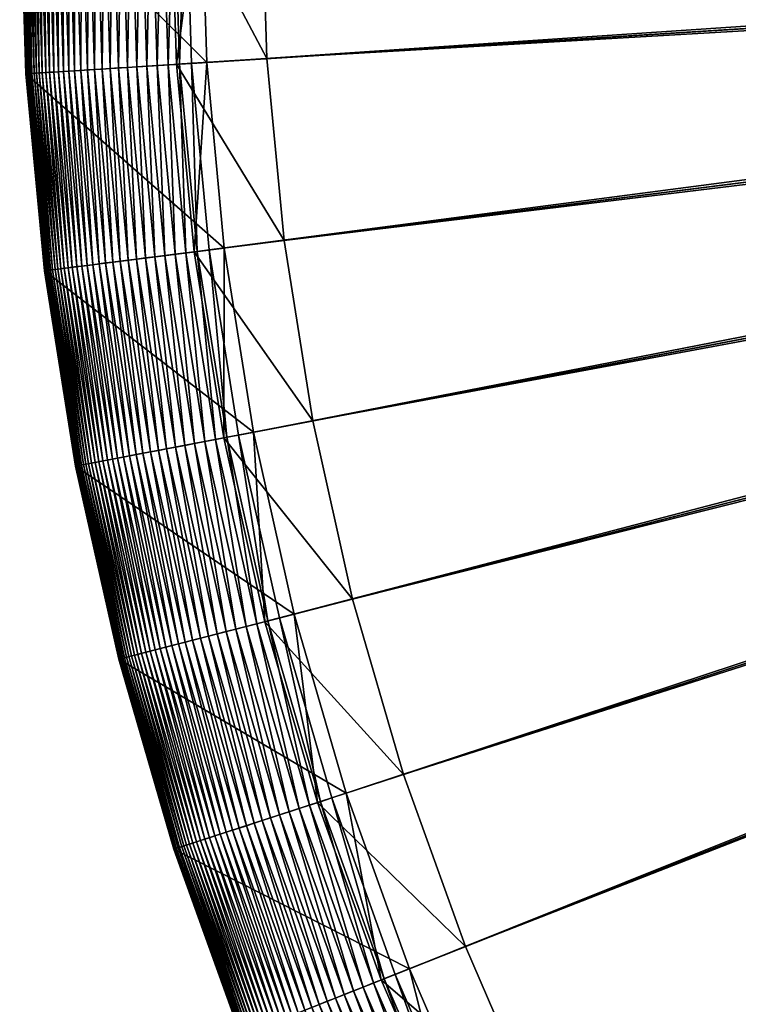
# Model space of a CAD drawing. Header units: millimetres. Extents: x -38.8 to 49.8, y -3.5 to 19.4.
# Tile 199 of 256: x -6.753 to -5.949, y -1.263 to -0.161. Entities that reach past the tile are written whole.
import ezdxf

# ---------------------------------------------------------------- set-up
doc = ezdxf.new("R2010")
doc.units = ezdxf.units.MM
doc.layers.get('0').update_dxf_attribs({"true_color": 0x5890e1})

msp = doc.modelspace()

# ---------------------------------------------------------------- meshes
at = {"color": 206, "true_color": 0x6c0888}
mesh = msp.add_polyface(dxfattribs=at)
corners = [(-6.7205, -0.4414, -9.9266), (-6.7394, -0.221, -9.9174), (-6.7414, -0.2211, -9.9266), (-6.7186, -0.4411, -9.9174), (-6.7371, -0.2209, -9.9084), (-6.7163, -0.4408, -9.9084), (-6.7344, -0.2207, -9.8995), (-6.7136, -0.4405, -9.8995), (-6.7313, -0.2205, -9.8908), (-6.7105, -0.4401, -9.8908), (-6.7278, -0.2203, -9.8824), (-6.7071, -0.4397, -9.8824), (-6.7239, -0.22, -9.8741), (-6.7032, -0.4392, -9.8741), (-6.7197, -0.2198, -9.8661), (-6.699, -0.4387, -9.8661), (-6.7149, -0.2195, -9.8583), (-6.6943, -0.4381, -9.8583), (-6.7098, -0.2191, -9.8508), (-6.6892, -0.4374, -9.8508), (-6.7042, -0.2188, -9.8436), (-6.6836, -0.4367, -9.8436), (-6.6982, -0.2184, -9.8368), (-6.6776, -0.436, -9.8368), (-6.6917, -0.218, -9.8303), (-6.6712, -0.4352, -9.8303), (-6.6847, -0.2176, -9.8241), (-6.6643, -0.4343, -9.8241), (-6.6773, -0.2171, -9.8183), (-6.7462, -0.2214, -12.7647), (-6.7462, -0.2214, -9.9836), (-6.7531, 0, -9.9836), (-6.7531, 0, -12.7647), (-6.7462, -0.2214, -9.974), (-6.7531, 0, -9.974), (-6.7458, -0.2214, -9.9644), (-6.7528, 0, -9.9644), (-6.7452, -0.2214, -9.9548), (-6.7522, 0, -9.9548), (-6.7443, -0.2213, -9.9453), (-6.7512, 0, -9.9453), (-6.743, -0.2212, -9.9359), (-6.7499, 0, -9.9359), (-6.7483, 0, -9.9266), (-6.7463, 0, -9.9174), (-6.744, 0, -9.9084), (-6.7413, 0, -9.8995), (-6.7382, 0, -9.8908), (-6.7347, 0, -9.8824), (-6.7308, 0, -9.8741), (-6.7266, 0, -9.8661), (-6.7218, 0, -9.8583), (-6.7167, 0, -9.8508), (-6.7111, 0, -9.8436), (-6.7051, 0, -9.8368), (-6.6986, 0, -9.8303), (-6.6916, 0, -9.8241), (-6.6841, 0, -9.8183), (-6.6694, -0.2166, -9.813), (-6.6762, 0, -9.813), (-6.6677, 0, -9.808), (-6.5438, -0.2087, -12.6111)]
mesh.append_faces([[corners[k] for k in face] for face in [(0, 1, 2), (3, 4, 1), (5, 6, 4), (7, 8, 6), (9, 10, 8), (11, 12, 10), (13, 14, 12), (15, 16, 14), (17, 18, 16), (19, 20, 18), (21, 22, 20), (23, 24, 22), (25, 26, 24), (27, 28, 26), (29, 31, 32), (30, 34, 31), (33, 36, 34), (35, 38, 36), (37, 40, 38), (39, 42, 40), (41, 43, 42), (2, 44, 43), (1, 45, 44), (4, 46, 45), (6, 47, 46), (8, 48, 47), (10, 49, 48), (12, 50, 49), (14, 51, 50), (16, 52, 51), (18, 53, 52), (20, 54, 53), (22, 55, 54), (24, 56, 55), (26, 57, 56), (28, 59, 57), (58, 60, 59)]], dxfattribs={"vtx0": -1, "color": 206})
mesh.append_faces([[corners[k] for k in face] for face in [(29, 30, 31), (30, 33, 34), (33, 35, 36), (35, 37, 38), (37, 39, 40), (39, 41, 42), (41, 2, 43), (2, 1, 44), (1, 4, 45), (4, 6, 46), (6, 8, 47), (8, 10, 48), (10, 12, 49), (12, 14, 50), (14, 16, 51), (16, 18, 52), (18, 20, 53), (20, 22, 54), (22, 24, 55), (24, 26, 56), (26, 28, 57), (28, 58, 59), (61, 29, 32)]], dxfattribs={"vtx2": -1, "color": 206})
mesh = msp.add_polyface(dxfattribs=at)
corners = [(-6.6335, -0.8747, -9.9084), (-6.679, -0.6586, -9.8995), (-6.6817, -0.6591, -9.9084), (-6.6309, -0.8741, -9.8995), (-6.676, -0.658, -9.8908), (-6.6279, -0.8733, -9.8908), (-6.6726, -0.6574, -9.8824), (-6.6245, -0.8724, -9.8824), (-6.6688, -0.6566, -9.8741), (-6.6208, -0.8715, -9.8741), (-6.6646, -0.6558, -9.8661), (-6.6166, -0.8704, -9.8661), (-6.6599, -0.6549, -9.8583), (-6.612, -0.8692, -9.8583), (-6.6549, -0.654, -9.8508), (-6.607, -0.868, -9.8508), (-6.6494, -0.6529, -9.8436), (-6.6016, -0.8666, -9.8436), (-6.6435, -0.6518, -9.8368), (-6.5958, -0.8651, -9.8368), (-6.6371, -0.6506, -9.8303), (-6.5895, -0.8634, -9.8303), (-6.6302, -0.6493, -9.8241), (-6.5827, -0.8617, -9.8241), (-6.6229, -0.6479, -9.8183), (-6.6892, -0.4374, -9.8508), (-6.6836, -0.4367, -9.8436), (-6.6776, -0.436, -9.8368), (-6.6712, -0.4352, -9.8303), (-6.6643, -0.4343, -9.8241), (-6.6569, -0.4333, -9.8183), (-6.6151, -0.6464, -9.813), (-6.649, -0.4323, -9.813), (-6.6068, -0.6448, -9.808), (-6.6406, -0.4313, -9.808), (-6.5979, -0.6431, -9.8035), (-6.6317, -0.4302, -9.8035), (-6.6223, -0.429, -9.7994), (-6.5886, -0.6413, -9.7994), (-6.6123, -0.4277, -9.7958), (-6.4915, -0.6228, -12.6111), (-6.6907, -0.6608, -12.7647), (-6.7253, -0.442, -12.7647), (-6.6773, -0.2171, -9.8183), (-6.6694, -0.2166, -9.813), (-6.6609, -0.2161, -9.808), (-6.652, -0.2155, -9.8035), (-6.6425, -0.2149, -9.7994), (-6.6325, -0.2143, -9.7958), (-6.6018, -0.4264, -9.7927), (-6.6219, -0.2136, -9.7927), (-6.6108, -0.2129, -9.7902), (-6.5241, -0.4166, -12.6111), (-6.7462, -0.2214, -12.7647), (-6.6677, 0, -9.808), (-6.6587, 0, -9.8035), (-6.6492, 0, -9.7994), (-6.6392, 0, -9.7958), (-6.6286, 0, -9.7927), (-6.6175, 0, -9.7902), (-6.6058, 0, -9.7881), (-6.5438, -0.2087, -12.6111), (-6.7531, 0, -12.7647), (-6.5504, 0, -12.6111)]
mesh.append_faces([[corners[k] for k in face] for face in [(0, 1, 2), (3, 4, 1), (5, 6, 4), (7, 8, 6), (9, 10, 8), (11, 12, 10), (13, 14, 12), (15, 16, 14), (17, 18, 16), (19, 20, 18), (21, 22, 20), (23, 24, 22), (16, 27, 26), (18, 28, 27), (20, 29, 28), (22, 30, 29), (24, 32, 30), (31, 34, 32), (33, 36, 34), (35, 37, 36), (38, 39, 37), (30, 44, 43), (32, 45, 44), (34, 46, 45), (36, 47, 46), (37, 48, 47), (39, 50, 48), (49, 51, 50), (45, 55, 54), (46, 56, 55), (47, 57, 56), (48, 58, 57), (50, 59, 58), (51, 60, 59), (61, 62, 63)]], dxfattribs={"vtx0": -1, "color": 206})
mesh.append_faces([[corners[k] for k in face] for face in [(12, 14, 25), (14, 16, 26), (16, 18, 27), (18, 20, 28), (20, 22, 29), (22, 24, 30), (24, 31, 32), (31, 33, 34), (33, 35, 36), (40, 41, 42), (29, 30, 43), (30, 32, 44), (32, 34, 45), (34, 36, 46), (36, 37, 47), (37, 39, 48), (39, 49, 50), (52, 42, 53), (44, 45, 54), (45, 46, 55), (46, 47, 56), (47, 48, 57), (48, 50, 58), (50, 51, 59)]], dxfattribs={"vtx2": -1, "color": 206})
mesh = msp.add_polyface(dxfattribs=at)
corners = [(-6.5755, -0.8599, -9.8183), (-6.6151, -0.6464, -9.813), (-6.6229, -0.6479, -9.8183), (-6.5678, -0.8579, -9.813), (-6.6068, -0.6448, -9.808), (-6.5596, -0.8558, -9.808), (-6.5979, -0.6431, -9.8035), (-6.5509, -0.8535, -9.8035), (-6.5886, -0.6413, -9.7994), (-6.5417, -0.8512, -9.7994), (-6.5788, -0.6395, -9.7958), (-6.532, -0.8487, -9.7958), (-6.5684, -0.6375, -9.7927), (-6.5218, -0.8461, -9.7927), (-6.5575, -0.6354, -9.7902), (-6.511, -0.8433, -9.7902), (-6.546, -0.6332, -9.7881), (-6.4997, -0.8404, -9.7881), (-6.5339, -0.6309, -9.7866), (-6.4878, -0.8373, -9.7866), (-6.5213, -0.6285, -9.7857), (-6.4753, -0.8341, -9.7857), (-6.5081, -0.626, -9.7854), (-6.3805, -0.8098, -10.1546), (-6.5247, -0.6291, -10.408), (-6.4251, -0.6101, -10.1546), (-6.4787, -0.835, -10.408), (-6.4915, -0.6228, -12.6111), (-6.4459, -0.8266, -12.6111), (-6.6907, -0.6608, -12.7647), (-6.6223, -0.429, -9.7994), (-6.6123, -0.4277, -9.7958), (-6.6018, -0.4264, -9.7927), (-6.5908, -0.425, -9.7902), (-6.5792, -0.4235, -9.7881), (-6.567, -0.422, -9.7866), (-6.5543, -0.4204, -9.7857), (-6.5409, -0.4187, -9.7854), (-6.5577, -0.4208, -10.408), (-6.4571, -0.4081, -10.1546), (-6.5241, -0.4166, -12.6111), (-6.7253, -0.442, -12.7647), (-6.6108, -0.2129, -9.7902), (-6.5992, -0.2122, -9.7881), (-6.5869, -0.2114, -9.7866), (-6.5741, -0.2106, -9.7857), (-6.5607, -0.2098, -9.7854), (-3.4531, -0.0143, -9.7854), (-6.5775, -0.2108, -10.408), (-6.4763, -0.2045, -10.1546), (-6.5438, -0.2087, -12.6111), (-6.7462, -0.2214, -12.7647), (-6.6058, 0, -9.7881), (-6.5936, 0, -9.7866), (-6.5807, 0, -9.7857), (-6.5673, 0, -9.7854), (-3.4535, 0, -9.7854), (-6.5842, 0, -10.408), (-6.4828, 0, -10.1546), (-6.5504, 0, -12.6111)]
mesh.append_faces([[corners[k] for k in face] for face in [(0, 1, 2), (3, 4, 1), (5, 6, 4), (7, 8, 6), (9, 10, 8), (11, 12, 10), (13, 14, 12), (15, 16, 14), (17, 18, 16), (19, 20, 18), (21, 22, 20), (23, 24, 25), (26, 27, 24), (28, 29, 27), (10, 32, 31), (12, 33, 32), (14, 34, 33), (16, 35, 34), (18, 36, 35), (20, 37, 36), (25, 38, 39), (24, 40, 38), (27, 41, 40), (33, 43, 42), (34, 44, 43), (35, 45, 44), (36, 46, 45), (37, 47, 46), (39, 48, 49), (38, 50, 48), (40, 51, 50), (43, 53, 52), (44, 54, 53), (45, 55, 54), (46, 56, 55), (49, 57, 58), (48, 59, 57)]], dxfattribs={"vtx0": -1, "color": 206})
mesh.append_faces([[corners[k] for k in face] for face in [(6, 8, 30), (8, 10, 31), (10, 12, 32), (12, 14, 33), (14, 16, 34), (16, 18, 35), (18, 20, 36), (20, 22, 37), (25, 24, 38), (24, 27, 40), (32, 33, 42), (33, 34, 43), (34, 35, 44), (35, 36, 45), (36, 37, 46), (39, 38, 48), (38, 40, 50), (42, 43, 52), (43, 44, 53), (44, 45, 54), (45, 46, 55), (49, 48, 57), (48, 50, 59)]], dxfattribs={"vtx2": -1, "color": 206})
mesh = msp.add_polyface(dxfattribs=at)
corners = [(-4.2589, -3.1772, -9.7854), (-3.2967, -0.2158, -9.7854), (-3.3101, -0.211, -9.7854), (-3.2967, -0.2158, -10.1714), (-4.4253, -3.0275, -10.1546), (-3.3101, -0.211, -10.1714), (-4.4564, -3.1061, -9.7854), (-3.3232, -0.2053, -9.7854), (-4.613, -2.9463, -10.1546), (-3.3232, -0.2053, -10.1714), (-4.649, -3.0227, -9.7854), (-3.3359, -0.1989, -9.7854), (-4.7953, -2.8534, -10.1546), (-3.3359, -0.1989, -10.1714), (-4.836, -2.9274, -9.7854), (-3.3482, -0.1916, -9.7854), (-4.9713, -2.7493, -10.1546), (-3.3482, -0.1916, -10.1714), (-5.0166, -2.8206, -9.7854), (-3.36, -0.1836, -9.7854), (-5.1405, -2.6343, -10.1546), (-3.36, -0.1836, -10.1714), (-5.1902, -2.7027, -9.7854), (-3.3712, -0.1749, -9.7854), (-5.3022, -2.5089, -10.1546), (-3.3712, -0.1749, -10.1714), (-5.356, -2.574, -9.7854), (-3.3819, -0.1654, -9.7854), (-5.4556, -2.3736, -10.1546), (-3.3819, -0.1654, -10.1714), (-5.5134, -2.4352, -9.7854), (-3.392, -0.1554, -9.7854), (-5.6002, -2.229, -10.1546), (-3.392, -0.1554, -10.1714), (-5.6618, -2.2868, -9.7854), (-3.4014, -0.1447, -9.7854), (-5.7355, -2.0756, -10.1546), (-3.4014, -0.1447, -10.1714), (-5.8006, -2.1294, -9.7854), (-3.4102, -0.1334, -9.7854), (-5.8609, -1.9139, -10.1546), (-3.4102, -0.1334, -10.1714), (-5.9292, -1.9636, -9.7854), (-3.4182, -0.1216, -9.7854), (-6.0472, -1.79, -9.7854), (-5.9759, -1.7447, -10.1546), (-3.4182, -0.1216, -10.1714), (-3.4255, -0.1093, -9.7854), (-6.154, -1.6094, -9.7854), (-6.08, -1.5687, -10.1546), (-3.4255, -0.1093, -10.1714), (-3.4319, -0.0966, -9.7854), (-6.2493, -1.4224, -9.7854), (-6.1729, -1.3864, -10.1546), (-3.4319, -0.0966, -10.1714), (-3.4376, -0.0835, -9.7854), (-6.3327, -1.2298, -9.7854), (-6.2541, -1.1987, -10.1546), (-3.4376, -0.0835, -10.1714), (-3.4424, -0.0701, -9.7854), (-6.4038, -1.0323, -9.7854), (-6.3234, -1.0062, -10.1546), (-3.4424, -0.0701, -10.1714), (-3.4464, -0.0564, -9.7854), (-6.4623, -0.8308, -9.7854), (-6.3805, -0.8098, -10.1546), (-3.4464, -0.0564, -10.1714), (-3.4495, -0.0425, -9.7854), (-6.5081, -0.626, -9.7854), (-6.4251, -0.6101, -10.1546), (-3.4495, -0.0425, -10.1714), (-3.4517, -0.0284, -9.7854), (-6.5409, -0.4187, -9.7854), (-6.4571, -0.4081, -10.1546), (-3.4517, -0.0284, -10.1714), (-3.4531, -0.0143, -9.7854), (-6.4763, -0.2045, -10.1546), (-3.4531, -0.0143, -10.1714), (-6.5607, -0.2098, -9.7854), (-3.4535, 0, -9.7854), (-6.4828, 0, -10.1546), (-3.4535, 0, -10.1714)]
mesh.append_faces([[corners[k] for k in face] for face in [(3, 4, 5), (5, 8, 9), (9, 12, 13), (13, 16, 17), (17, 20, 21), (21, 24, 25), (25, 28, 29), (29, 32, 33), (33, 36, 37), (37, 40, 41), (42, 43, 44), (41, 45, 46), (44, 47, 48), (46, 49, 50), (48, 51, 52), (50, 53, 54), (52, 55, 56), (54, 57, 58), (56, 59, 60), (58, 61, 62), (60, 63, 64), (62, 65, 66), (64, 67, 68), (66, 69, 70), (68, 71, 72), (70, 73, 74), (74, 76, 77), (77, 80, 81)]], dxfattribs={"vtx0": -1, "color": 206})
mesh.append_faces([[corners[k] for k in face] for face in [(0, 1, 2), (6, 2, 7), (10, 7, 11), (14, 11, 15), (18, 15, 19), (22, 19, 23), (26, 23, 27), (30, 27, 31), (34, 31, 35), (38, 35, 39), (37, 36, 40), (42, 39, 43), (41, 40, 45), (44, 43, 47), (46, 45, 49), (48, 47, 51), (50, 49, 53), (52, 51, 55), (54, 53, 57), (56, 55, 59), (58, 57, 61), (60, 59, 63), (62, 61, 65), (64, 63, 67), (66, 65, 69), (68, 67, 71), (70, 69, 73), (72, 71, 75), (74, 73, 76), (78, 75, 79), (77, 76, 80)]], dxfattribs={"vtx2": -1, "color": 206})
mesh = msp.add_polyface(dxfattribs=at)
corners = [(-6.6907, -0.6608, -12.7647), (-6.6907, -0.6608, -9.9836), (-6.7253, -0.442, -9.9836), (-6.7253, -0.442, -12.7647), (-6.6907, -0.6608, -9.974), (-6.7253, -0.442, -9.974), (-6.6903, -0.6607, -9.9644), (-6.725, -0.442, -9.9644), (-6.6897, -0.6606, -9.9548), (-6.7244, -0.4419, -9.9548), (-6.6888, -0.6604, -9.9453), (-6.7234, -0.4418, -9.9453), (-6.6875, -0.6602, -9.9359), (-6.7221, -0.4416, -9.9359), (-6.6859, -0.6599, -9.9266), (-6.7205, -0.4414, -9.9266), (-6.684, -0.6595, -9.9174), (-6.7186, -0.4411, -9.9174), (-6.6817, -0.6591, -9.9084), (-6.7163, -0.4408, -9.9084), (-6.679, -0.6586, -9.8995), (-6.7136, -0.4405, -9.8995), (-6.676, -0.658, -9.8908), (-6.7105, -0.4401, -9.8908), (-6.6726, -0.6574, -9.8824), (-6.7071, -0.4397, -9.8824), (-6.6688, -0.6566, -9.8741), (-6.7032, -0.4392, -9.8741), (-6.6646, -0.6558, -9.8661), (-6.699, -0.4387, -9.8661), (-6.6599, -0.6549, -9.8583), (-6.6943, -0.4381, -9.8583), (-6.6892, -0.4374, -9.8508), (-6.6549, -0.654, -9.8508), (-6.6836, -0.4367, -9.8436), (-6.7462, -0.2214, -9.9836), (-6.7462, -0.2214, -12.7647), (-6.7462, -0.2214, -9.974), (-6.7458, -0.2214, -9.9644), (-6.7452, -0.2214, -9.9548), (-6.7443, -0.2213, -9.9453), (-6.743, -0.2212, -9.9359), (-6.7414, -0.2211, -9.9266), (-6.7394, -0.221, -9.9174), (-6.7371, -0.2209, -9.9084), (-6.7344, -0.2207, -9.8995), (-6.7313, -0.2205, -9.8908), (-6.7278, -0.2203, -9.8824), (-6.7239, -0.22, -9.8741), (-6.7197, -0.2198, -9.8661), (-6.7149, -0.2195, -9.8583), (-6.7098, -0.2191, -9.8508), (-6.7042, -0.2188, -9.8436), (-6.6776, -0.436, -9.8368), (-6.6982, -0.2184, -9.8368), (-6.6712, -0.4352, -9.8303), (-6.6917, -0.218, -9.8303), (-6.6643, -0.4343, -9.8241), (-6.6847, -0.2176, -9.8241)]
mesh.append_faces([[corners[k] for k in face] for face in [(0, 2, 3), (1, 5, 2), (4, 7, 5), (6, 9, 7), (8, 11, 9), (10, 13, 11), (12, 15, 13), (14, 17, 15), (16, 19, 17), (18, 21, 19), (20, 23, 21), (22, 25, 23), (24, 27, 25), (26, 29, 27), (28, 31, 29), (30, 32, 31), (33, 34, 32), (3, 35, 36), (2, 37, 35), (5, 38, 37), (7, 39, 38), (9, 40, 39), (11, 41, 40), (13, 42, 41)]], dxfattribs={"vtx0": -1, "color": 206})
mesh.append_faces([[corners[k] for k in face] for face in [(0, 1, 2), (1, 4, 5), (4, 6, 7), (6, 8, 9), (8, 10, 11), (10, 12, 13), (12, 14, 15), (14, 16, 17), (16, 18, 19), (18, 20, 21), (20, 22, 23), (22, 24, 25), (24, 26, 27), (26, 28, 29), (28, 30, 31), (3, 2, 35), (2, 5, 37), (5, 7, 38), (7, 9, 39), (9, 11, 40), (11, 13, 41), (13, 15, 42), (15, 17, 43), (17, 19, 44), (19, 21, 45), (21, 23, 46), (23, 25, 47), (25, 27, 48), (27, 29, 49), (29, 31, 50), (31, 32, 51), (32, 34, 52), (34, 53, 54), (53, 55, 56), (55, 57, 58)]], dxfattribs={"vtx2": -1, "color": 206})
mesh = msp.add_polyface(dxfattribs=at)
corners = [(-6.5286, -1.0729, -9.8303), (-6.5827, -0.8617, -9.8241), (-6.5895, -0.8634, -9.8303), (-6.522, -1.0707, -9.8241), (-6.5755, -0.8599, -9.8183), (-6.5149, -1.0684, -9.8183), (-6.5678, -0.8579, -9.813), (-6.5073, -1.066, -9.813), (-6.5596, -0.8558, -9.808), (-6.4993, -1.0634, -9.808), (-6.5509, -0.8535, -9.8035), (-6.4908, -1.0606, -9.8035), (-6.5417, -0.8512, -9.7994), (-6.4817, -1.0577, -9.7994), (-6.532, -0.8487, -9.7958), (-6.4722, -1.0546, -9.7958), (-6.5218, -0.8461, -9.7927), (-6.4621, -1.0513, -9.7927), (-6.511, -0.8433, -9.7902), (-6.4516, -1.0479, -9.7902), (-6.4997, -0.8404, -9.7881), (-6.4404, -1.0442, -9.7881), (-6.4878, -0.8373, -9.7866), (-6.4288, -1.0405, -9.7866), (-6.4753, -0.8341, -9.7857), (-6.4165, -1.0365, -9.7857), (-6.4623, -0.8308, -9.7854), (-6.3234, -1.0062, -10.1546), (-6.4787, -0.835, -10.408), (-6.3805, -0.8098, -10.1546), (-6.4198, -1.0375, -10.408), (-6.4459, -0.8266, -12.6111), (-6.3877, -1.0271, -12.6111), (-6.6423, -0.877, -12.7647), (-6.6423, -0.877, -9.9836), (-6.6907, -0.6608, -9.9836), (-6.6907, -0.6608, -12.7647), (-6.6423, -0.877, -9.974), (-6.6907, -0.6608, -9.974), (-6.642, -0.8769, -9.9644), (-6.6903, -0.6607, -9.9644), (-6.6414, -0.8768, -9.9548), (-6.6897, -0.6606, -9.9548), (-6.6405, -0.8765, -9.9453), (-6.6888, -0.6604, -9.9453), (-6.6392, -0.8762, -9.9359), (-6.6875, -0.6602, -9.9359), (-6.6377, -0.8758, -9.9266), (-6.6859, -0.6599, -9.9266), (-6.6358, -0.8753, -9.9174), (-6.684, -0.6595, -9.9174), (-6.6335, -0.8747, -9.9084), (-6.6817, -0.6591, -9.9084), (-6.6309, -0.8741, -9.8995), (-6.679, -0.6586, -9.8995), (-6.6279, -0.8733, -9.8908), (-6.676, -0.658, -9.8908), (-6.6245, -0.8724, -9.8824), (-6.6726, -0.6574, -9.8824), (-6.6208, -0.8715, -9.8741), (-6.6688, -0.6566, -9.8741), (-6.6166, -0.8704, -9.8661), (-6.6646, -0.6558, -9.8661), (-6.612, -0.8692, -9.8583), (-6.6599, -0.6549, -9.8583), (-6.607, -0.868, -9.8508), (-6.6549, -0.654, -9.8508), (-6.6016, -0.8666, -9.8436), (-6.6494, -0.6529, -9.8436), (-6.5958, -0.8651, -9.8368), (-6.6435, -0.6518, -9.8368), (-6.6371, -0.6506, -9.8303), (-6.6302, -0.6493, -9.8241), (-6.6229, -0.6479, -9.8183), (-6.6151, -0.6464, -9.813), (-6.6068, -0.6448, -9.808), (-6.5979, -0.6431, -9.8035), (-6.5886, -0.6413, -9.7994), (-6.5788, -0.6395, -9.7958), (-6.5684, -0.6375, -9.7927), (-6.5575, -0.6354, -9.7902), (-6.546, -0.6332, -9.7881), (-6.5339, -0.6309, -9.7866), (-6.5213, -0.6285, -9.7857), (-6.5081, -0.626, -9.7854), (-6.5247, -0.6291, -10.408), (-6.4915, -0.6228, -12.6111)]
mesh.append_faces([[corners[k] for k in face] for face in [(0, 1, 2), (3, 4, 1), (5, 6, 4), (7, 8, 6), (9, 10, 8), (11, 12, 10), (13, 14, 12), (15, 16, 14), (17, 18, 16), (19, 20, 18), (21, 22, 20), (23, 24, 22), (25, 26, 24), (27, 28, 29), (30, 31, 28), (32, 33, 31), (33, 35, 36), (34, 38, 35), (37, 40, 38), (39, 42, 40), (41, 44, 42), (43, 46, 44), (45, 48, 46), (47, 50, 48), (49, 52, 50)]], dxfattribs={"vtx0": -1, "color": 206})
mesh.append_faces([[corners[k] for k in face] for face in [(33, 34, 35), (34, 37, 38), (37, 39, 40), (39, 41, 42), (41, 43, 44), (43, 45, 46), (45, 47, 48), (47, 49, 50), (49, 51, 52), (51, 53, 54), (53, 55, 56), (55, 57, 58), (57, 59, 60), (59, 61, 62), (61, 63, 64), (63, 65, 66), (65, 67, 68), (67, 69, 70), (69, 2, 71), (2, 1, 72), (1, 4, 73), (4, 6, 74), (6, 8, 75), (8, 10, 76), (10, 12, 77), (12, 14, 78), (14, 16, 79), (16, 18, 80), (18, 20, 81), (20, 22, 82), (22, 24, 83), (24, 26, 84), (29, 28, 85), (28, 31, 86), (31, 33, 36)]], dxfattribs={"vtx2": -1, "color": 206})
mesh = msp.add_polyface(dxfattribs=at)
corners = [(-6.3685, -1.244, -9.7881), (-6.4288, -1.0405, -9.7866), (-6.4404, -1.0442, -9.7881), (-6.3571, -1.2395, -9.7866), (-6.4165, -1.0365, -9.7857), (-6.3452, -1.2347, -9.7857), (-6.4038, -1.0323, -9.7854), (-6.2541, -1.1987, -10.1546), (-6.4198, -1.0375, -10.408), (-6.3234, -1.0062, -10.1546), (-6.3484, -1.236, -10.408), (-6.3877, -1.0271, -12.6111), (-6.5805, -1.0898, -12.7647), (-6.5805, -1.0898, -9.9836), (-6.6423, -0.877, -9.9836), (-6.6423, -0.877, -12.7647), (-6.5805, -1.0898, -9.974), (-6.6423, -0.877, -9.974), (-6.5802, -1.0897, -9.9644), (-6.642, -0.8769, -9.9644), (-6.5796, -1.0895, -9.9548), (-6.6414, -0.8768, -9.9548), (-6.5787, -1.0892, -9.9453), (-6.6405, -0.8765, -9.9453), (-6.5775, -1.0888, -9.9359), (-6.6392, -0.8762, -9.9359), (-6.5759, -1.0883, -9.9266), (-6.6377, -0.8758, -9.9266), (-6.5741, -1.0877, -9.9174), (-6.6358, -0.8753, -9.9174), (-6.5718, -1.0869, -9.9084), (-6.6335, -0.8747, -9.9084), (-6.5693, -1.0861, -9.8995), (-6.6309, -0.8741, -9.8995), (-6.5663, -1.0852, -9.8908), (-6.6279, -0.8733, -9.8908), (-6.563, -1.0841, -9.8824), (-6.6245, -0.8724, -9.8824), (-6.5593, -1.0829, -9.8741), (-6.6208, -0.8715, -9.8741), (-6.5553, -1.0816, -9.8661), (-6.6166, -0.8704, -9.8661), (-6.5508, -1.0801, -9.8583), (-6.612, -0.8692, -9.8583), (-6.5459, -1.0785, -9.8508), (-6.607, -0.868, -9.8508), (-6.5406, -1.0768, -9.8436), (-6.6016, -0.8666, -9.8436), (-6.5348, -1.0749, -9.8368), (-6.5958, -0.8651, -9.8368), (-6.5286, -1.0729, -9.8303), (-6.5895, -0.8634, -9.8303), (-6.522, -1.0707, -9.8241), (-6.5827, -0.8617, -9.8241), (-6.5149, -1.0684, -9.8183), (-6.5755, -0.8599, -9.8183), (-6.5073, -1.066, -9.813), (-6.5678, -0.8579, -9.813), (-6.4993, -1.0634, -9.808), (-6.5596, -0.8558, -9.808), (-6.4908, -1.0606, -9.8035), (-6.5509, -0.8535, -9.8035), (-6.4817, -1.0577, -9.7994), (-6.5417, -0.8512, -9.7994), (-6.4722, -1.0546, -9.7958), (-6.532, -0.8487, -9.7958), (-6.4621, -1.0513, -9.7927), (-6.5218, -0.8461, -9.7927), (-6.4516, -1.0479, -9.7902), (-6.511, -0.8433, -9.7902), (-6.4997, -0.8404, -9.7881), (-6.4878, -0.8373, -9.7866), (-6.4753, -0.8341, -9.7857), (-6.4623, -0.8308, -9.7854), (-6.4787, -0.835, -10.408), (-6.4459, -0.8266, -12.6111)]
mesh.append_faces([[corners[k] for k in face] for face in [(0, 1, 2), (3, 4, 1), (5, 6, 4), (7, 8, 9), (10, 11, 8), (12, 14, 15), (13, 17, 14), (16, 19, 17), (18, 21, 19), (20, 23, 21), (22, 25, 23), (24, 27, 25), (26, 29, 27), (28, 31, 29), (30, 33, 31), (32, 35, 33), (34, 37, 35), (36, 39, 37), (38, 41, 39), (40, 43, 41), (42, 45, 43), (44, 47, 45), (46, 49, 47), (48, 51, 49)]], dxfattribs={"vtx0": -1, "color": 206})
mesh.append_faces([[corners[k] for k in face] for face in [(12, 13, 14), (13, 16, 17), (16, 18, 19), (18, 20, 21), (20, 22, 23), (22, 24, 25), (24, 26, 27), (26, 28, 29), (28, 30, 31), (30, 32, 33), (32, 34, 35), (34, 36, 37), (36, 38, 39), (38, 40, 41), (40, 42, 43), (42, 44, 45), (44, 46, 47), (46, 48, 49), (48, 50, 51), (50, 52, 53), (52, 54, 55), (54, 56, 57), (56, 58, 59), (58, 60, 61), (60, 62, 63), (62, 64, 65), (64, 66, 67), (66, 68, 69), (68, 2, 70), (2, 1, 71), (1, 4, 72), (4, 6, 73), (9, 8, 74), (8, 11, 75), (11, 12, 15)]], dxfattribs={"vtx2": -1, "color": 206})
mesh = msp.add_polyface(dxfattribs=at)
corners = [(-6.5055, -1.2982, -12.7647), (-6.5805, -1.0898, -9.9836), (-6.5805, -1.0898, -12.7647), (-6.5055, -1.2982, -9.9836), (-6.5805, -1.0898, -9.974), (-6.5055, -1.2982, -9.974), (-6.5802, -1.0897, -9.9644), (-6.5052, -1.2981, -9.9644), (-6.5796, -1.0895, -9.9548), (-6.5046, -1.2979, -9.9548), (-6.5787, -1.0892, -9.9453), (-6.5037, -1.2975, -9.9453), (-6.5775, -1.0888, -9.9359), (-6.5025, -1.297, -9.9359), (-6.501, -1.2964, -9.9266), (-6.5759, -1.0883, -9.9266), (-6.4992, -1.2957, -9.9174), (-6.5741, -1.0877, -9.9174), (-6.497, -1.2948, -9.9084), (-6.5718, -1.0869, -9.9084), (-6.4945, -1.2939, -9.8995), (-6.5693, -1.0861, -9.8995), (-6.4916, -1.2927, -9.8908), (-6.5663, -1.0852, -9.8908), (-6.4884, -1.2914, -9.8824), (-6.563, -1.0841, -9.8824), (-6.4848, -1.29, -9.8741), (-6.5593, -1.0829, -9.8741), (-6.4808, -1.2884, -9.8661), (-6.5553, -1.0816, -9.8661), (-6.4764, -1.2867, -9.8583), (-6.5508, -1.0801, -9.8583), (-6.4716, -1.2848, -9.8508), (-6.5459, -1.0785, -9.8508), (-6.4664, -1.2827, -9.8436), (-6.5406, -1.0768, -9.8436), (-6.4608, -1.2805, -9.8368), (-6.5348, -1.0749, -9.8368), (-6.4547, -1.2781, -9.8303), (-6.5286, -1.0729, -9.8303), (-6.4483, -1.2756, -9.8241), (-6.522, -1.0707, -9.8241), (-6.4413, -1.2728, -9.8183), (-6.5149, -1.0684, -9.8183), (-6.4339, -1.2699, -9.813), (-6.5073, -1.066, -9.813), (-6.4261, -1.2668, -9.808), (-6.4993, -1.0634, -9.808), (-6.4177, -1.2635, -9.8035), (-6.4908, -1.0606, -9.8035), (-6.4089, -1.26, -9.7994), (-6.4817, -1.0577, -9.7994), (-6.3996, -1.2563, -9.7958), (-6.4722, -1.0546, -9.7958), (-6.3897, -1.2524, -9.7927), (-6.4621, -1.0513, -9.7927), (-6.3794, -1.2483, -9.7902), (-6.4516, -1.0479, -9.7902), (-6.3685, -1.244, -9.7881), (-6.4404, -1.0442, -9.7881), (-6.3571, -1.2395, -9.7866), (-6.4288, -1.0405, -9.7866), (-6.3452, -1.2347, -9.7857), (-6.4165, -1.0365, -9.7857), (-6.3327, -1.2298, -9.7854), (-6.4038, -1.0323, -9.7854), (-6.2541, -1.1987, -10.1546), (-6.3484, -1.236, -10.408), (-6.4198, -1.0375, -10.408), (-6.3169, -1.2236, -12.6111), (-6.3877, -1.0271, -12.6111)]
mesh.append_faces([[corners[k] for k in face] for face in [(0, 1, 2), (3, 4, 1), (5, 6, 4), (7, 8, 6), (9, 10, 8), (11, 12, 10), (13, 15, 12), (14, 17, 15), (16, 19, 17), (18, 21, 19), (20, 23, 21), (22, 25, 23), (24, 27, 25), (26, 29, 27), (28, 31, 29), (30, 33, 31), (32, 35, 33), (34, 37, 35), (36, 39, 37), (38, 41, 39), (40, 43, 41), (42, 45, 43), (44, 47, 45), (46, 49, 47), (48, 51, 49), (50, 53, 51), (52, 55, 53), (54, 57, 55), (56, 59, 57), (69, 2, 70)]], dxfattribs={"vtx0": -1, "color": 206})
mesh.append_faces([[corners[k] for k in face] for face in [(13, 14, 15), (14, 16, 17), (16, 18, 19), (18, 20, 21), (20, 22, 23), (22, 24, 25), (24, 26, 27), (26, 28, 29), (28, 30, 31), (30, 32, 33), (32, 34, 35), (34, 36, 37), (36, 38, 39), (38, 40, 41), (40, 42, 43), (42, 44, 45), (44, 46, 47), (46, 48, 49), (48, 50, 51), (50, 52, 53), (52, 54, 55), (54, 56, 57), (56, 58, 59), (58, 60, 61), (60, 62, 63), (62, 64, 65), (66, 67, 68), (67, 69, 70), (69, 0, 2)]], dxfattribs={"vtx2": -1, "color": 206})
mesh = msp.add_polyface(dxfattribs=at)
corners = [(-6.4175, -1.5015, -12.7647), (-6.5055, -1.2982, -9.9836), (-6.5055, -1.2982, -12.7647), (-6.4175, -1.5015, -9.9836), (-6.5055, -1.2982, -9.974), (-6.4175, -1.5015, -9.974), (-6.5052, -1.2981, -9.9644), (-6.4172, -1.5014, -9.9644), (-6.5046, -1.2979, -9.9548), (-6.4166, -1.5011, -9.9548), (-6.5037, -1.2975, -9.9453), (-6.4158, -1.5007, -9.9453), (-6.5025, -1.297, -9.9359), (-6.4146, -1.5002, -9.9359), (-6.501, -1.2964, -9.9266), (-6.4131, -1.4995, -9.9266), (-6.4992, -1.2957, -9.9174), (-6.4114, -1.4986, -9.9174), (-6.497, -1.2948, -9.9084), (-6.4092, -1.4976, -9.9084), (-6.4945, -1.2939, -9.8995), (-6.4068, -1.4965, -9.8995), (-6.4916, -1.2927, -9.8908), (-6.404, -1.4952, -9.8908), (-6.4884, -1.2914, -9.8824), (-6.4008, -1.4937, -9.8824), (-6.4848, -1.29, -9.8741), (-6.3973, -1.492, -9.8741), (-6.4808, -1.2884, -9.8661), (-6.3935, -1.4902, -9.8661), (-6.4764, -1.2867, -9.8583), (-6.3892, -1.4882, -9.8583), (-6.4716, -1.2848, -9.8508), (-6.3845, -1.486, -9.8508), (-6.4664, -1.2827, -9.8436), (-6.3795, -1.4836, -9.8436), (-6.374, -1.4811, -9.8368), (-6.4608, -1.2805, -9.8368), (-6.3681, -1.4783, -9.8303), (-6.4547, -1.2781, -9.8303), (-6.3618, -1.4753, -9.8241), (-6.4483, -1.2756, -9.8241), (-6.3551, -1.4721, -9.8183), (-6.4413, -1.2728, -9.8183), (-6.3479, -1.4688, -9.813), (-6.4339, -1.2699, -9.813), (-6.3402, -1.4652, -9.808), (-6.4261, -1.2668, -9.808), (-6.3321, -1.4613, -9.8035), (-6.4177, -1.2635, -9.8035), (-6.3235, -1.4573, -9.7994), (-6.4089, -1.26, -9.7994), (-6.3144, -1.453, -9.7958), (-6.3996, -1.2563, -9.7958), (-6.3049, -1.4485, -9.7927), (-6.3897, -1.2524, -9.7927), (-6.2948, -1.4438, -9.7902), (-6.3794, -1.2483, -9.7902), (-6.2842, -1.4388, -9.7881), (-6.3685, -1.244, -9.7881), (-6.2731, -1.4336, -9.7866), (-6.3571, -1.2395, -9.7866), (-6.2615, -1.4281, -9.7857), (-6.3452, -1.2347, -9.7857), (-6.2493, -1.4224, -9.7854), (-6.3327, -1.2298, -9.7854), (-6.1729, -1.3864, -10.1546), (-6.2646, -1.4296, -10.408), (-6.3484, -1.236, -10.408), (-6.2541, -1.1987, -10.1546), (-6.234, -1.4152, -12.6111), (-6.3169, -1.2236, -12.6111), (-6.5805, -1.0898, -9.9836), (-6.5805, -1.0898, -9.974), (-6.5802, -1.0897, -9.9644), (-6.5796, -1.0895, -9.9548), (-6.5787, -1.0892, -9.9453), (-6.5775, -1.0888, -9.9359)]
mesh.append_faces([[corners[k] for k in face] for face in [(0, 1, 2), (3, 4, 1), (5, 6, 4), (7, 8, 6), (9, 10, 8), (11, 12, 10), (13, 14, 12), (15, 16, 14), (17, 18, 16), (19, 20, 18), (21, 22, 20), (23, 24, 22), (25, 26, 24), (27, 28, 26), (29, 30, 28), (31, 32, 30), (33, 34, 32), (35, 37, 34), (36, 39, 37), (38, 41, 39), (40, 43, 41), (42, 45, 43), (44, 47, 45), (46, 49, 47), (48, 51, 49), (50, 53, 51), (52, 55, 53), (54, 57, 55), (56, 59, 57), (58, 61, 59), (60, 63, 61), (62, 65, 63), (66, 68, 69), (67, 71, 68), (70, 2, 71)]], dxfattribs={"vtx0": -1, "color": 206})
mesh.append_faces([[corners[k] for k in face] for face in [(35, 36, 37), (36, 38, 39), (38, 40, 41), (40, 42, 43), (42, 44, 45), (44, 46, 47), (46, 48, 49), (48, 50, 51), (50, 52, 53), (52, 54, 55), (54, 56, 57), (56, 58, 59), (58, 60, 61), (60, 62, 63), (62, 64, 65), (66, 67, 68), (67, 70, 71), (70, 0, 2), (2, 1, 72), (1, 4, 73), (4, 6, 74), (6, 8, 75), (8, 10, 76), (10, 12, 77)]], dxfattribs={"vtx2": -1, "color": 206})

doc.saveas('drawing.dxf')
